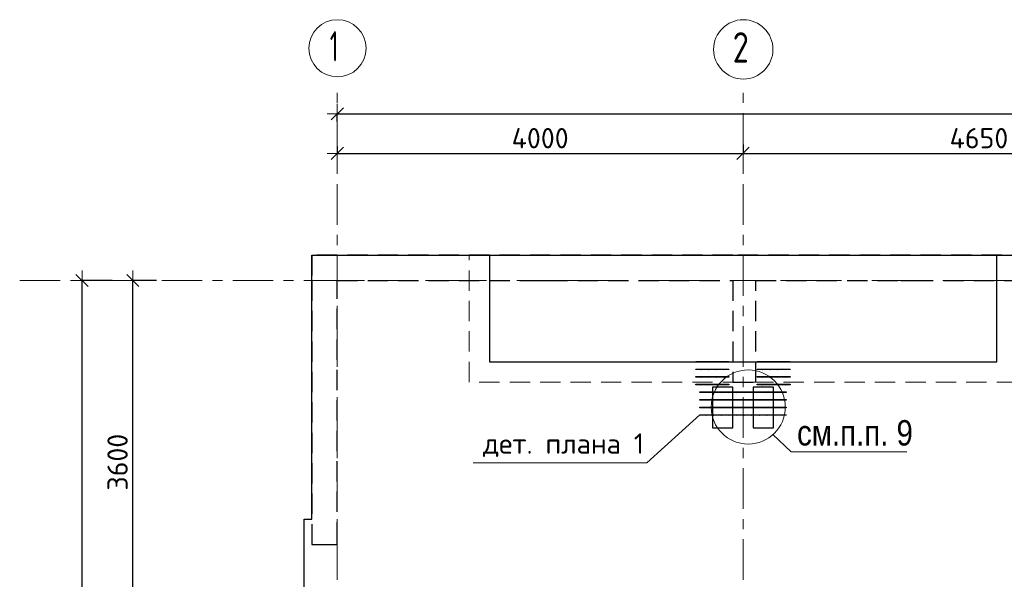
# Model space of a CAD drawing. Header units: metres. Extents: x -38 to 85, y -15 to 19.
# Tile 9 of 93: x -2.63 to 7.07, y 13.46 to 18.97. Entities that reach past the tile are written whole.
import ezdxf

# ---------------------------------------------------------------- set-up
doc = ezdxf.new("R2010")
doc.units = ezdxf.units.M
doc.header["$PDMODE"] = 65
for name, pattern in [('______11', [0.5, 0.4, -0.05, 0, -0.05]), ('______2', [0.27, 0.2, -0.07]), ('______5', [1.1, 0.8, -0.1, 0.1, -0.1])]:
    doc.linetypes.add(name, pattern=pattern)
for name, color, linetype, lineweight in [('XR$2$Осевая линия (1)', 7, '______5', 13), ('XR$2$Размерная линия (1)', 7, 'Continuous', 13), ('XR$3$Арматурный каркас 01', 4, 'Continuous', 35), ('XR$3$ВК__отв в полу 1-2 эт', 220, 'Continuous', 25), ('XR$3$Общий слой (1)', 7, 'Continuous', 13), ('XR$3$Перекрытие (1)', 7, 'Continuous', 35), ('XR$3$Перекрытие (2)', 7, 'Continuous', 35), ('XR$3$Текст_ общее_1', 7, 'Continuous', 13), ('XR$3$Фундамент (1)_1', 7, 'Continuous', 35), ('XR$5$Стена (1)', 7, 'Continuous', 35)]:
    doc.layers.add(name, color=color, linetype=linetype, lineweight=lineweight)
doc.styles.add('ARIAL', font='arial.ttf')
doc.styles.add('ISOCPEUR', font='txt')
doc.dimstyles.new('DIMSTYLE_3', dxfattribs={"dimtxt": 0.2, "dimasz": 0.2, "dimexe": 0, "dimexo": 0, "dimgap": 0.1, "dimtad": 2, "dimdec": 0, "dimlfac": 1000, "dimrnd": 5, "dimzin": 12, "dimdsep": 46, "dimtxsty": 'ISOCPEUR', "dimblk1": 'ALL_ML_STRICH', "dimblk2": 'ALL_ML_STRICH', "dimsah": 1, "dimcen": 0, "dimclrd": 7, "dimclre": 256, "dimclrt": 7, "dimadec": 0, "dimazin": 0, "dimtfac": 1, "dimtdec": 0, "dimtix": 1, "dimtmove": 2, "dimatfit": 3, "dimfxl": 0, "dimtzin": 0, "dimlwd": 0, "dimlwe": -3, "dimarcsym": 0})

# ---------------------------------------------------------------- blocks, each defined once
blk = doc.blocks.new('ALL_ML_STRICH')
at = {"color": 0, "linetype": 'ByBlock', "lineweight": -2}
for p, q in [((0, -0.5), (0, 0.5)), ((-1, 0), (0.5, 0)), ((-0.3, -0.3), (0.3, 0.3))]:
    blk.add_line(p, q, dxfattribs=at)
blk = doc.blocks.new('*D19')
at = {"layer": 'DEFPOINTS', "color": 7, "linetype": 'Continuous', "lineweight": 13, "transparency": 33554687}
for p in [(0.5, 18.0429), (0.5, 17.9468), (61.6, 17.1197)]:
    blk.add_point(p, dxfattribs=at)
at = {"layer": 'XR$2$Размерная линия (1)', "color": 9, "linetype": 'Continuous', "lineweight": -2, "true_color": 0xc7c7c7, "transparency": 33554687}
for p, q in [((0.5, 17.9668), (0.5, 18.0429)), ((61.6, 17.1397), (61.6, 18.0429))]:
    blk.add_line(p, q, dxfattribs=at)
at = {"layer": 'XR$2$Размерная линия (1)', "color": 7, "linetype": 'Continuous', "lineweight": -2, "transparency": 33554687}
blk.add_line((0.5, 18.0429), (61.6, 18.0429), dxfattribs=at)
at = {"layer": 'XR$2$Размерная линия (1)', "color": 7, "linetype": 'Continuous', "lineweight": 13, "transparency": 33554687, "xscale": 0.2, "yscale": 0.2, "zscale": 0.2, "rotation": 180}
blk.add_blockref('ALL_ML_STRICH', (0.5, 18.0429), dxfattribs=at)
at = {"layer": 'XR$2$Размерная линия (1)', "color": 7, "linetype": 'Continuous', "lineweight": 13, "transparency": 33554687, "xscale": 0.2, "yscale": 0.2, "zscale": 0.2}
blk.add_blockref('ALL_ML_STRICH', (61.6, 18.0429), dxfattribs=at)
at = {"layer": 'XR$2$Размерная линия (1)', "color": 7, "linetype": 'Continuous', "lineweight": 13, "transparency": 33554687, "insert": (31.1, 18.1929), "char_height": 0.2, "width": 1, "attachment_point": 5, "style": 'ISOCPEUR'}
blk.add_mtext('\\A1;{61100}', dxfattribs=at)
blk = doc.blocks.new('*D20')
at = {"layer": 'DEFPOINTS', "color": 7, "linetype": 'Continuous', "lineweight": 13, "transparency": 33554687}
for p in [(4.5, 17.7612), (0.5, 17.7395), (0.5, 17.6528)]:
    blk.add_point(p, dxfattribs=at)
at = {"layer": 'XR$2$Размерная линия (1)', "color": 9, "linetype": 'Continuous', "lineweight": -2, "true_color": 0xc7c7c7, "transparency": 33554687}
for p, q in [((0.5, 17.7195), (0.5, 17.6528)), ((4.5, 17.7412), (4.5, 17.6528))]:
    blk.add_line(p, q, dxfattribs=at)
at = {"layer": 'XR$2$Размерная линия (1)', "color": 7, "linetype": 'Continuous', "lineweight": -2, "transparency": 33554687}
blk.add_line((0.5, 17.6528), (4.5, 17.6528), dxfattribs=at)
at = {"layer": 'XR$2$Размерная линия (1)', "color": 7, "linetype": 'Continuous', "lineweight": 13, "transparency": 33554687, "xscale": 0.2, "yscale": 0.2, "zscale": 0.2, "rotation": 180}
blk.add_blockref('ALL_ML_STRICH', (0.5, 17.6528), dxfattribs=at)
at = {"layer": 'XR$2$Размерная линия (1)', "color": 7, "linetype": 'Continuous', "lineweight": 13, "transparency": 33554687, "xscale": 0.2, "yscale": 0.2, "zscale": 0.2}
blk.add_blockref('ALL_ML_STRICH', (4.5, 17.6528), dxfattribs=at)
at = {"layer": 'XR$2$Размерная линия (1)', "color": 7, "linetype": 'Continuous', "lineweight": 13, "transparency": 33554687, "insert": (2.5, 17.8028), "char_height": 0.2, "width": 0.8, "attachment_point": 5, "style": 'ISOCPEUR'}
blk.add_mtext('\\A1;{4000}', dxfattribs=at)
blk = doc.blocks.new('*D21')
at = {"layer": 'DEFPOINTS', "color": 7, "linetype": 'Continuous', "lineweight": 13, "transparency": 33554687}
for p in [(4.5, 17.7612), (9.15, 17.6962), (4.5, 17.6528)]:
    blk.add_point(p, dxfattribs=at)
at = {"layer": 'XR$2$Размерная линия (1)', "color": 9, "linetype": 'Continuous', "lineweight": -2, "true_color": 0xc7c7c7, "transparency": 33554687}
for p, q in [((4.5, 17.7412), (4.5, 17.6528)), ((9.15, 17.6762), (9.15, 17.6528))]:
    blk.add_line(p, q, dxfattribs=at)
at = {"layer": 'XR$2$Размерная линия (1)', "color": 7, "linetype": 'Continuous', "lineweight": -2, "transparency": 33554687}
blk.add_line((4.5, 17.6528), (9.15, 17.6528), dxfattribs=at)
at = {"layer": 'XR$2$Размерная линия (1)', "color": 7, "linetype": 'Continuous', "lineweight": 13, "transparency": 33554687, "xscale": 0.2, "yscale": 0.2, "zscale": 0.2, "rotation": 180}
blk.add_blockref('ALL_ML_STRICH', (4.5, 17.6528), dxfattribs=at)
at = {"layer": 'XR$2$Размерная линия (1)', "color": 7, "linetype": 'Continuous', "lineweight": 13, "transparency": 33554687, "xscale": 0.2, "yscale": 0.2, "zscale": 0.2}
blk.add_blockref('ALL_ML_STRICH', (9.15, 17.6528), dxfattribs=at)
at = {"layer": 'XR$2$Размерная линия (1)', "color": 7, "linetype": 'Continuous', "lineweight": 13, "transparency": 33554687, "insert": (6.825, 17.8028), "char_height": 0.2, "width": 0.8, "attachment_point": 5, "style": 'ISOCPEUR'}
blk.add_mtext('\\A1;{4650}', dxfattribs=at)
blk = doc.blocks.new('*D33')
at = {"layer": 'DEFPOINTS', "color": 7, "linetype": 'Continuous', "lineweight": 13, "transparency": 33554687}
for p in [(-1.6986, 16.4), (-2.2938, 0), (-2.0153, 0)]:
    blk.add_point(p, dxfattribs=at)
at = {"layer": 'XR$2$Размерная линия (1)', "color": 9, "linetype": 'Continuous', "lineweight": -2, "true_color": 0xc7c7c7, "transparency": 33554687}
for p, q in [((-1.7186, 16.4), (-2.0153, 16.4)), ((-2.2738, 0), (-2.0153, 0))]:
    blk.add_line(p, q, dxfattribs=at)
at = {"layer": 'XR$2$Размерная линия (1)', "color": 7, "linetype": 'Continuous', "lineweight": -2, "transparency": 33554687}
blk.add_line((-2.0153, 0), (-2.0153, 16.4), dxfattribs=at)
at = {"layer": 'XR$2$Размерная линия (1)', "color": 7, "linetype": 'Continuous', "lineweight": 13, "transparency": 33554687, "xscale": 0.2, "yscale": 0.2, "zscale": 0.2}
for p, rotation in [((-2.0153, 16.4), 90), ((-2.0153, 0), 270)]:
    blk.add_blockref('ALL_ML_STRICH', p, dxfattribs=dict(at, rotation=rotation))
at = {"layer": 'XR$2$Размерная линия (1)', "color": 7, "linetype": 'Continuous', "lineweight": 13, "transparency": 33554687, "insert": (-2.1653, 8.22), "char_height": 0.2, "width": 1, "attachment_point": 5, "rotation": 90, "style": 'ISOCPEUR'}
blk.add_mtext('\\A1;{16400}', dxfattribs=at)
blk = doc.blocks.new('*D38')
at = {"layer": 'DEFPOINTS', "color": 7, "linetype": 'Continuous', "lineweight": 13, "transparency": 33554687}
for p in [(-1.2605, 16.4), (-1.5153, 12.8), (-1.3472, 12.8)]:
    blk.add_point(p, dxfattribs=at)
at = {"layer": 'XR$2$Размерная линия (1)', "color": 9, "linetype": 'Continuous', "lineweight": -2, "true_color": 0xc7c7c7, "transparency": 33554687}
for p, q in [((-1.2805, 16.4), (-1.5153, 16.4)), ((-1.3672, 12.8), (-1.5153, 12.8))]:
    blk.add_line(p, q, dxfattribs=at)
at = {"layer": 'XR$2$Размерная линия (1)', "color": 7, "linetype": 'Continuous', "lineweight": -2, "transparency": 33554687}
blk.add_line((-1.5153, 12.8), (-1.5153, 16.4), dxfattribs=at)
at = {"layer": 'XR$2$Размерная линия (1)', "color": 7, "linetype": 'Continuous', "lineweight": 13, "transparency": 33554687, "xscale": 0.2, "yscale": 0.2, "zscale": 0.2}
for p, rotation in [((-1.5153, 16.4), 90), ((-1.5153, 12.8), 270)]:
    blk.add_blockref('ALL_ML_STRICH', p, dxfattribs=dict(at, rotation=rotation))
at = {"layer": 'XR$2$Размерная линия (1)', "color": 7, "linetype": 'Continuous', "lineweight": 13, "transparency": 33554687, "insert": (-1.6653, 14.61), "char_height": 0.2, "width": 0.8, "attachment_point": 5, "rotation": 90, "style": 'ISOCPEUR'}
blk.add_mtext('\\A1;{3600}', dxfattribs=at)

msp = doc.modelspace()

# ---------------------------------------------------------------- hatches: boundary and pattern name
at = {"layer": 'XR$3$Арматурный каркас 01', "linetype": 'Continuous', "lineweight": 50, "transparency": 33554687}
for points in [[(4.088, 15.593), (4.0878, 15.5941), (4.0871, 15.5951), (4.0861, 15.5958), (4.085, 15.596), (4.0839, 15.5958), (4.0829, 15.5951), (4.0822, 15.5941), (4.082, 15.593), (4.0822, 15.5919), (4.0829, 15.5909), (4.0839, 15.5902), (4.085, 15.59), (4.0861, 15.5902), (4.0871, 15.5909), (4.0878, 15.5919)], [(4.163, 15.593), (4.1628, 15.5941), (4.1621, 15.5951), (4.1611, 15.5958), (4.16, 15.596), (4.1589, 15.5958), (4.1579, 15.5951), (4.1572, 15.5941), (4.157, 15.593), (4.1572, 15.5919), (4.1579, 15.5909), (4.1589, 15.5902), (4.16, 15.59), (4.1611, 15.5902), (4.1621, 15.5909), (4.1628, 15.5919)], [(4.238, 15.593), (4.2378, 15.5941), (4.2371, 15.5951), (4.2361, 15.5958), (4.235, 15.596), (4.2339, 15.5958), (4.2329, 15.5951), (4.2322, 15.5941), (4.232, 15.593), (4.2322, 15.5919), (4.2329, 15.5909), (4.2339, 15.5902), (4.235, 15.59), (4.2361, 15.5902), (4.2371, 15.5909), (4.2378, 15.5919)], [(4.313, 15.593), (4.3128, 15.5941), (4.3121, 15.5951), (4.3111, 15.5958), (4.31, 15.596), (4.3089, 15.5958), (4.3079, 15.5951), (4.3072, 15.5941), (4.307, 15.593), (4.3072, 15.5919), (4.3079, 15.5909), (4.3089, 15.5902), (4.31, 15.59), (4.3111, 15.5902), (4.3121, 15.5909), (4.3128, 15.5919)], [(4.693, 15.593), (4.6928, 15.5941), (4.6921, 15.5951), (4.6911, 15.5958), (4.69, 15.596), (4.6889, 15.5958), (4.6879, 15.5951), (4.6872, 15.5941), (4.687, 15.593), (4.6872, 15.5919), (4.6879, 15.5909), (4.6889, 15.5902), (4.69, 15.59), (4.6911, 15.5902), (4.6921, 15.5909), (4.6928, 15.5919)], [(4.768, 15.593), (4.7678, 15.5941), (4.7671, 15.5951), (4.7661, 15.5958), (4.765, 15.596), (4.7639, 15.5958), (4.7629, 15.5951), (4.7622, 15.5941), (4.762, 15.593), (4.7622, 15.5919), (4.7629, 15.5909), (4.7639, 15.5902), (4.765, 15.59), (4.7661, 15.5902), (4.7671, 15.5909), (4.7678, 15.5919)], [(4.843, 15.593), (4.8428, 15.5941), (4.8421, 15.5951), (4.8411, 15.5958), (4.84, 15.596), (4.8389, 15.5958), (4.8379, 15.5951), (4.8372, 15.5941), (4.837, 15.593), (4.8372, 15.5919), (4.8379, 15.5909), (4.8389, 15.5902), (4.84, 15.59), (4.8411, 15.5902), (4.8421, 15.5909), (4.8428, 15.5919)], [(4.918, 15.593), (4.9178, 15.5941), (4.9171, 15.5951), (4.9161, 15.5958), (4.915, 15.596), (4.9139, 15.5958), (4.9129, 15.5951), (4.9122, 15.5941), (4.912, 15.593), (4.9122, 15.5919), (4.9129, 15.5909), (4.9139, 15.5902), (4.915, 15.59), (4.9161, 15.5902), (4.9171, 15.5909), (4.9178, 15.5919)], [(4.088, 15.518), (4.0878, 15.5191), (4.0871, 15.5201), (4.0861, 15.5208), (4.085, 15.521), (4.0839, 15.5208), (4.0829, 15.5201), (4.0822, 15.5191), (4.082, 15.518), (4.0822, 15.5169), (4.0829, 15.5159), (4.0839, 15.5152), (4.085, 15.515), (4.0861, 15.5152), (4.0871, 15.5159), (4.0878, 15.5169)], [(4.088, 15.443), (4.0878, 15.4441), (4.0871, 15.4451), (4.0861, 15.4458), (4.085, 15.446), (4.0839, 15.4458), (4.0829, 15.4451), (4.0822, 15.4441), (4.082, 15.443), (4.0822, 15.4419), (4.0829, 15.4409), (4.0839, 15.4402), (4.085, 15.44), (4.0861, 15.4402), (4.0871, 15.4409), (4.0878, 15.4419)], [(4.163, 15.518), (4.1628, 15.5191), (4.1621, 15.5201), (4.1611, 15.5208), (4.16, 15.521), (4.1589, 15.5208), (4.1579, 15.5201), (4.1572, 15.5191), (4.157, 15.518), (4.1572, 15.5169), (4.1579, 15.5159), (4.1589, 15.5152), (4.16, 15.515), (4.1611, 15.5152), (4.1621, 15.5159), (4.1628, 15.5169)], [(4.163, 15.443), (4.1628, 15.4441), (4.1621, 15.4451), (4.1611, 15.4458), (4.16, 15.446), (4.1589, 15.4458), (4.1579, 15.4451), (4.1572, 15.4441), (4.157, 15.443), (4.1572, 15.4419), (4.1579, 15.4409), (4.1589, 15.4402), (4.16, 15.44), (4.1611, 15.4402), (4.1621, 15.4409), (4.1628, 15.4419)], [(4.238, 15.518), (4.2378, 15.5191), (4.2371, 15.5201), (4.2361, 15.5208), (4.235, 15.521), (4.2339, 15.5208), (4.2329, 15.5201), (4.2322, 15.5191), (4.232, 15.518), (4.2322, 15.5169), (4.2329, 15.5159), (4.2339, 15.5152), (4.235, 15.515), (4.2361, 15.5152), (4.2371, 15.5159), (4.2378, 15.5169)], [(4.238, 15.443), (4.2378, 15.4441), (4.2371, 15.4451), (4.2361, 15.4458), (4.235, 15.446), (4.2339, 15.4458), (4.2329, 15.4451), (4.2322, 15.4441), (4.232, 15.443), (4.2322, 15.4419), (4.2329, 15.4409), (4.2339, 15.4402), (4.235, 15.44), (4.2361, 15.4402), (4.2371, 15.4409), (4.2378, 15.4419)], [(4.313, 15.518), (4.3128, 15.5191), (4.3121, 15.5201), (4.3111, 15.5208), (4.31, 15.521), (4.3089, 15.5208), (4.3079, 15.5201), (4.3072, 15.5191), (4.307, 15.518), (4.3072, 15.5169), (4.3079, 15.5159), (4.3089, 15.5152), (4.31, 15.515), (4.3111, 15.5152), (4.3121, 15.5159), (4.3128, 15.5169)], [(4.313, 15.443), (4.3128, 15.4441), (4.3121, 15.4451), (4.3111, 15.4458), (4.31, 15.446), (4.3089, 15.4458), (4.3079, 15.4451), (4.3072, 15.4441), (4.307, 15.443), (4.3072, 15.4419), (4.3079, 15.4409), (4.3089, 15.4402), (4.31, 15.44), (4.3111, 15.4402), (4.3121, 15.4409), (4.3128, 15.4419)], [(4.693, 15.518), (4.6928, 15.5191), (4.6921, 15.5201), (4.6911, 15.5208), (4.69, 15.521), (4.6889, 15.5208), (4.6879, 15.5201), (4.6872, 15.5191), (4.687, 15.518), (4.6872, 15.5169), (4.6879, 15.5159), (4.6889, 15.5152), (4.69, 15.515), (4.6911, 15.5152), (4.6921, 15.5159), (4.6928, 15.5169)], [(4.693, 15.443), (4.6928, 15.4441), (4.6921, 15.4451), (4.6911, 15.4458), (4.69, 15.446), (4.6889, 15.4458), (4.6879, 15.4451), (4.6872, 15.4441), (4.687, 15.443), (4.6872, 15.4419), (4.6879, 15.4409), (4.6889, 15.4402), (4.69, 15.44), (4.6911, 15.4402), (4.6921, 15.4409), (4.6928, 15.4419)], [(4.768, 15.518), (4.7678, 15.5191), (4.7671, 15.5201), (4.7661, 15.5208), (4.765, 15.521), (4.7639, 15.5208), (4.7629, 15.5201), (4.7622, 15.5191), (4.762, 15.518), (4.7622, 15.5169), (4.7629, 15.5159), (4.7639, 15.5152), (4.765, 15.515), (4.7661, 15.5152), (4.7671, 15.5159), (4.7678, 15.5169)], [(4.768, 15.443), (4.7678, 15.4441), (4.7671, 15.4451), (4.7661, 15.4458), (4.765, 15.446), (4.7639, 15.4458), (4.7629, 15.4451), (4.7622, 15.4441), (4.762, 15.443), (4.7622, 15.4419), (4.7629, 15.4409), (4.7639, 15.4402), (4.765, 15.44), (4.7661, 15.4402), (4.7671, 15.4409), (4.7678, 15.4419)], [(4.843, 15.518), (4.8428, 15.5191), (4.8421, 15.5201), (4.8411, 15.5208), (4.84, 15.521), (4.8389, 15.5208), (4.8379, 15.5201), (4.8372, 15.5191), (4.837, 15.518), (4.8372, 15.5169), (4.8379, 15.5159), (4.8389, 15.5152), (4.84, 15.515), (4.8411, 15.5152), (4.8421, 15.5159), (4.8428, 15.5169)], [(4.843, 15.443), (4.8428, 15.4441), (4.8421, 15.4451), (4.8411, 15.4458), (4.84, 15.446), (4.8389, 15.4458), (4.8379, 15.4451), (4.8372, 15.4441), (4.837, 15.443), (4.8372, 15.4419), (4.8379, 15.4409), (4.8389, 15.4402), (4.84, 15.44), (4.8411, 15.4402), (4.8421, 15.4409), (4.8428, 15.4419)], [(4.918, 15.518), (4.9178, 15.5191), (4.9171, 15.5201), (4.9161, 15.5208), (4.915, 15.521), (4.9139, 15.5208), (4.9129, 15.5201), (4.9122, 15.5191), (4.912, 15.518), (4.9122, 15.5169), (4.9129, 15.5159), (4.9139, 15.5152), (4.915, 15.515), (4.9161, 15.5152), (4.9171, 15.5159), (4.9178, 15.5169)], [(4.918, 15.443), (4.9178, 15.4441), (4.9171, 15.4451), (4.9161, 15.4458), (4.915, 15.446), (4.9139, 15.4458), (4.9129, 15.4451), (4.9122, 15.4441), (4.912, 15.443), (4.9122, 15.4419), (4.9129, 15.4409), (4.9139, 15.4402), (4.915, 15.44), (4.9161, 15.4402), (4.9171, 15.4409), (4.9178, 15.4419)], [(4.088, 15.368), (4.0878, 15.3691), (4.0871, 15.3701), (4.0861, 15.3708), (4.085, 15.371), (4.0839, 15.3708), (4.0829, 15.3701), (4.0822, 15.3691), (4.082, 15.368), (4.0822, 15.3669), (4.0829, 15.3659), (4.0839, 15.3652), (4.085, 15.365), (4.0861, 15.3652), (4.0871, 15.3659), (4.0878, 15.3669)], [(4.163, 15.368), (4.1628, 15.3691), (4.1621, 15.3701), (4.1611, 15.3708), (4.16, 15.371), (4.1589, 15.3708), (4.1579, 15.3701), (4.1572, 15.3691), (4.157, 15.368), (4.1572, 15.3669), (4.1579, 15.3659), (4.1589, 15.3652), (4.16, 15.365), (4.1611, 15.3652), (4.1621, 15.3659), (4.1628, 15.3669)], [(4.238, 15.368), (4.2378, 15.3691), (4.2371, 15.3701), (4.2361, 15.3708), (4.235, 15.371), (4.2339, 15.3708), (4.2329, 15.3701), (4.2322, 15.3691), (4.232, 15.368), (4.2322, 15.3669), (4.2329, 15.3659), (4.2339, 15.3652), (4.235, 15.365), (4.2361, 15.3652), (4.2371, 15.3659), (4.2378, 15.3669)], [(4.313, 15.368), (4.3128, 15.3691), (4.3121, 15.3701), (4.3111, 15.3708), (4.31, 15.371), (4.3089, 15.3708), (4.3079, 15.3701), (4.3072, 15.3691), (4.307, 15.368), (4.3072, 15.3669), (4.3079, 15.3659), (4.3089, 15.3652), (4.31, 15.365), (4.3111, 15.3652), (4.3121, 15.3659), (4.3128, 15.3669)], [(4.693, 15.368), (4.6928, 15.3691), (4.6921, 15.3701), (4.6911, 15.3708), (4.69, 15.371), (4.6889, 15.3708), (4.6879, 15.3701), (4.6872, 15.3691), (4.687, 15.368), (4.6872, 15.3669), (4.6879, 15.3659), (4.6889, 15.3652), (4.69, 15.365), (4.6911, 15.3652), (4.6921, 15.3659), (4.6928, 15.3669)], [(4.768, 15.368), (4.7678, 15.3691), (4.7671, 15.3701), (4.7661, 15.3708), (4.765, 15.371), (4.7639, 15.3708), (4.7629, 15.3701), (4.7622, 15.3691), (4.762, 15.368), (4.7622, 15.3669), (4.7629, 15.3659), (4.7639, 15.3652), (4.765, 15.365), (4.7661, 15.3652), (4.7671, 15.3659), (4.7678, 15.3669)], [(4.843, 15.368), (4.8428, 15.3691), (4.8421, 15.3701), (4.8411, 15.3708), (4.84, 15.371), (4.8389, 15.3708), (4.8379, 15.3701), (4.8372, 15.3691), (4.837, 15.368), (4.8372, 15.3669), (4.8379, 15.3659), (4.8389, 15.3652), (4.84, 15.365), (4.8411, 15.3652), (4.8421, 15.3659), (4.8428, 15.3669)], [(4.918, 15.368), (4.9178, 15.3691), (4.9171, 15.3701), (4.9161, 15.3708), (4.915, 15.371), (4.9139, 15.3708), (4.9129, 15.3701), (4.9122, 15.3691), (4.912, 15.368), (4.9122, 15.3669), (4.9129, 15.3659), (4.9139, 15.3652), (4.915, 15.365), (4.9161, 15.3652), (4.9171, 15.3659), (4.9178, 15.3669)], [(4.138, 15.293), (4.1378, 15.2941), (4.1371, 15.2951), (4.1361, 15.2958), (4.135, 15.296), (4.1339, 15.2958), (4.1329, 15.2951), (4.1322, 15.2941), (4.132, 15.293), (4.1322, 15.2919), (4.1329, 15.2909), (4.1339, 15.2902), (4.135, 15.29), (4.1361, 15.2902), (4.1371, 15.2909), (4.1378, 15.2919)], [(4.213, 15.293), (4.2128, 15.2941), (4.2121, 15.2951), (4.2111, 15.2958), (4.21, 15.296), (4.2089, 15.2958), (4.2079, 15.2951), (4.2072, 15.2941), (4.207, 15.293), (4.2072, 15.2919), (4.2079, 15.2909), (4.2089, 15.2902), (4.21, 15.29), (4.2111, 15.2902), (4.2121, 15.2909), (4.2128, 15.2919)], [(4.288, 15.293), (4.2878, 15.2941), (4.2871, 15.2951), (4.2861, 15.2958), (4.285, 15.296), (4.2839, 15.2958), (4.2829, 15.2951), (4.2822, 15.2941), (4.282, 15.293), (4.2822, 15.2919), (4.2829, 15.2909), (4.2839, 15.2902), (4.285, 15.29), (4.2861, 15.2902), (4.2871, 15.2909), (4.2878, 15.2919)], [(4.363, 15.293), (4.3628, 15.2941), (4.3621, 15.2951), (4.3611, 15.2958), (4.36, 15.296), (4.3589, 15.2958), (4.3579, 15.2951), (4.3572, 15.2941), (4.357, 15.293), (4.3572, 15.2919), (4.3579, 15.2909), (4.3589, 15.2902), (4.36, 15.29), (4.3611, 15.2902), (4.3621, 15.2909), (4.3628, 15.2919)], [(4.438, 15.293), (4.4378, 15.2941), (4.4371, 15.2951), (4.4361, 15.2958), (4.435, 15.296), (4.4339, 15.2958), (4.4329, 15.2951), (4.4322, 15.2941), (4.432, 15.293), (4.4322, 15.2919), (4.4329, 15.2909), (4.4339, 15.2902), (4.435, 15.29), (4.4361, 15.2902), (4.4371, 15.2909), (4.4378, 15.2919)], [(4.513, 15.293), (4.5128, 15.2941), (4.5121, 15.2951), (4.5111, 15.2958), (4.51, 15.296), (4.5089, 15.2958), (4.5079, 15.2951), (4.5072, 15.2941), (4.507, 15.293), (4.5072, 15.2919), (4.5079, 15.2909), (4.5089, 15.2902), (4.51, 15.29), (4.5111, 15.2902), (4.5121, 15.2909), (4.5128, 15.2919)], [(4.588, 15.293), (4.5878, 15.2941), (4.5871, 15.2951), (4.5861, 15.2958), (4.585, 15.296), (4.5839, 15.2958), (4.5829, 15.2951), (4.5822, 15.2941), (4.582, 15.293), (4.5822, 15.2919), (4.5829, 15.2909), (4.5839, 15.2902), (4.585, 15.29), (4.5861, 15.2902), (4.5871, 15.2909), (4.5878, 15.2919)], [(4.663, 15.293), (4.6628, 15.2941), (4.6621, 15.2951), (4.6611, 15.2958), (4.66, 15.296), (4.6589, 15.2958), (4.6579, 15.2951), (4.6572, 15.2941), (4.657, 15.293), (4.6572, 15.2919), (4.6579, 15.2909), (4.6589, 15.2902), (4.66, 15.29), (4.6611, 15.2902), (4.6621, 15.2909), (4.6628, 15.2919)], [(4.738, 15.293), (4.7378, 15.2941), (4.7371, 15.2951), (4.7361, 15.2958), (4.735, 15.296), (4.7339, 15.2958), (4.7329, 15.2951), (4.7322, 15.2941), (4.732, 15.293), (4.7322, 15.2919), (4.7329, 15.2909), (4.7339, 15.2902), (4.735, 15.29), (4.7361, 15.2902), (4.7371, 15.2909), (4.7378, 15.2919)], [(4.813, 15.293), (4.8128, 15.2941), (4.8121, 15.2951), (4.8111, 15.2958), (4.81, 15.296), (4.8089, 15.2958), (4.8079, 15.2951), (4.8072, 15.2941), (4.807, 15.293), (4.8072, 15.2919), (4.8079, 15.2909), (4.8089, 15.2902), (4.81, 15.29), (4.8111, 15.2902), (4.8121, 15.2909), (4.8128, 15.2919)], [(4.888, 15.293), (4.8878, 15.2941), (4.8871, 15.2951), (4.8861, 15.2958), (4.885, 15.296), (4.8839, 15.2958), (4.8829, 15.2951), (4.8822, 15.2941), (4.882, 15.293), (4.8822, 15.2919), (4.8829, 15.2909), (4.8839, 15.2902), (4.885, 15.29), (4.8861, 15.2902), (4.8871, 15.2909), (4.8878, 15.2919)], [(4.138, 15.218), (4.1378, 15.2191), (4.1371, 15.2201), (4.1361, 15.2208), (4.135, 15.221), (4.1339, 15.2208), (4.1329, 15.2201), (4.1322, 15.2191), (4.132, 15.218), (4.1322, 15.2169), (4.1329, 15.2159), (4.1339, 15.2152), (4.135, 15.215), (4.1361, 15.2152), (4.1371, 15.2159), (4.1378, 15.2169)], [(4.138, 15.143), (4.1378, 15.1441), (4.1371, 15.1451), (4.1361, 15.1458), (4.135, 15.146), (4.1339, 15.1458), (4.1329, 15.1451), (4.1322, 15.1441), (4.132, 15.143), (4.1322, 15.1419), (4.1329, 15.1409), (4.1339, 15.1402), (4.135, 15.14), (4.1361, 15.1402), (4.1371, 15.1409), (4.1378, 15.1419)], [(4.213, 15.218), (4.2128, 15.2191), (4.2121, 15.2201), (4.2111, 15.2208), (4.21, 15.221), (4.2089, 15.2208), (4.2079, 15.2201), (4.2072, 15.2191), (4.207, 15.218), (4.2072, 15.2169), (4.2079, 15.2159), (4.2089, 15.2152), (4.21, 15.215), (4.2111, 15.2152), (4.2121, 15.2159), (4.2128, 15.2169)], [(4.213, 15.143), (4.2128, 15.1441), (4.2121, 15.1451), (4.2111, 15.1458), (4.21, 15.146), (4.2089, 15.1458), (4.2079, 15.1451), (4.2072, 15.1441), (4.207, 15.143), (4.2072, 15.1419), (4.2079, 15.1409), (4.2089, 15.1402), (4.21, 15.14), (4.2111, 15.1402), (4.2121, 15.1409), (4.2128, 15.1419)], [(4.288, 15.218), (4.2878, 15.2191), (4.2871, 15.2201), (4.2861, 15.2208), (4.285, 15.221), (4.2839, 15.2208), (4.2829, 15.2201), (4.2822, 15.2191), (4.282, 15.218), (4.2822, 15.2169), (4.2829, 15.2159), (4.2839, 15.2152), (4.285, 15.215), (4.2861, 15.2152), (4.2871, 15.2159), (4.2878, 15.2169)], [(4.288, 15.143), (4.2878, 15.1441), (4.2871, 15.1451), (4.2861, 15.1458), (4.285, 15.146), (4.2839, 15.1458), (4.2829, 15.1451), (4.2822, 15.1441), (4.282, 15.143), (4.2822, 15.1419), (4.2829, 15.1409), (4.2839, 15.1402), (4.285, 15.14), (4.2861, 15.1402), (4.2871, 15.1409), (4.2878, 15.1419)], [(4.363, 15.218), (4.3628, 15.2191), (4.3621, 15.2201), (4.3611, 15.2208), (4.36, 15.221), (4.3589, 15.2208), (4.3579, 15.2201), (4.3572, 15.2191), (4.357, 15.218), (4.3572, 15.2169), (4.3579, 15.2159), (4.3589, 15.2152), (4.36, 15.215), (4.3611, 15.2152), (4.3621, 15.2159), (4.3628, 15.2169)], [(4.363, 15.143), (4.3628, 15.1441), (4.3621, 15.1451), (4.3611, 15.1458), (4.36, 15.146), (4.3589, 15.1458), (4.3579, 15.1451), (4.3572, 15.1441), (4.357, 15.143), (4.3572, 15.1419), (4.3579, 15.1409), (4.3589, 15.1402), (4.36, 15.14), (4.3611, 15.1402), (4.3621, 15.1409), (4.3628, 15.1419)], [(4.438, 15.218), (4.4378, 15.2191), (4.4371, 15.2201), (4.4361, 15.2208), (4.435, 15.221), (4.4339, 15.2208), (4.4329, 15.2201), (4.4322, 15.2191), (4.432, 15.218), (4.4322, 15.2169), (4.4329, 15.2159), (4.4339, 15.2152), (4.435, 15.215), (4.4361, 15.2152), (4.4371, 15.2159), (4.4378, 15.2169)], [(4.438, 15.143), (4.4378, 15.1441), (4.4371, 15.1451), (4.4361, 15.1458), (4.435, 15.146), (4.4339, 15.1458), (4.4329, 15.1451), (4.4322, 15.1441), (4.432, 15.143), (4.4322, 15.1419), (4.4329, 15.1409), (4.4339, 15.1402), (4.435, 15.14), (4.4361, 15.1402), (4.4371, 15.1409), (4.4378, 15.1419)], [(4.513, 15.218), (4.5128, 15.2191), (4.5121, 15.2201), (4.5111, 15.2208), (4.51, 15.221), (4.5089, 15.2208), (4.5079, 15.2201), (4.5072, 15.2191), (4.507, 15.218), (4.5072, 15.2169), (4.5079, 15.2159), (4.5089, 15.2152), (4.51, 15.215), (4.5111, 15.2152), (4.5121, 15.2159), (4.5128, 15.2169)], [(4.513, 15.143), (4.5128, 15.1441), (4.5121, 15.1451), (4.5111, 15.1458), (4.51, 15.146), (4.5089, 15.1458), (4.5079, 15.1451), (4.5072, 15.1441), (4.507, 15.143), (4.5072, 15.1419), (4.5079, 15.1409), (4.5089, 15.1402), (4.51, 15.14), (4.5111, 15.1402), (4.5121, 15.1409), (4.5128, 15.1419)], [(4.588, 15.218), (4.5878, 15.2191), (4.5871, 15.2201), (4.5861, 15.2208), (4.585, 15.221), (4.5839, 15.2208), (4.5829, 15.2201), (4.5822, 15.2191), (4.582, 15.218), (4.5822, 15.2169), (4.5829, 15.2159), (4.5839, 15.2152), (4.585, 15.215), (4.5861, 15.2152), (4.5871, 15.2159), (4.5878, 15.2169)], [(4.588, 15.143), (4.5878, 15.1441), (4.5871, 15.1451), (4.5861, 15.1458), (4.585, 15.146), (4.5839, 15.1458), (4.5829, 15.1451), (4.5822, 15.1441), (4.582, 15.143), (4.5822, 15.1419), (4.5829, 15.1409), (4.5839, 15.1402), (4.585, 15.14), (4.5861, 15.1402), (4.5871, 15.1409), (4.5878, 15.1419)], [(4.663, 15.218), (4.6628, 15.2191), (4.6621, 15.2201), (4.6611, 15.2208), (4.66, 15.221), (4.6589, 15.2208), (4.6579, 15.2201), (4.6572, 15.2191), (4.657, 15.218), (4.6572, 15.2169), (4.6579, 15.2159), (4.6589, 15.2152), (4.66, 15.215), (4.6611, 15.2152), (4.6621, 15.2159), (4.6628, 15.2169)], [(4.663, 15.143), (4.6628, 15.1441), (4.6621, 15.1451), (4.6611, 15.1458), (4.66, 15.146), (4.6589, 15.1458), (4.6579, 15.1451), (4.6572, 15.1441), (4.657, 15.143), (4.6572, 15.1419), (4.6579, 15.1409), (4.6589, 15.1402), (4.66, 15.14), (4.6611, 15.1402), (4.6621, 15.1409), (4.6628, 15.1419)], [(4.738, 15.218), (4.7378, 15.2191), (4.7371, 15.2201), (4.7361, 15.2208), (4.735, 15.221), (4.7339, 15.2208), (4.7329, 15.2201), (4.7322, 15.2191), (4.732, 15.218), (4.7322, 15.2169), (4.7329, 15.2159), (4.7339, 15.2152), (4.735, 15.215), (4.7361, 15.2152), (4.7371, 15.2159), (4.7378, 15.2169)], [(4.738, 15.143), (4.7378, 15.1441), (4.7371, 15.1451), (4.7361, 15.1458), (4.735, 15.146), (4.7339, 15.1458), (4.7329, 15.1451), (4.7322, 15.1441), (4.732, 15.143), (4.7322, 15.1419), (4.7329, 15.1409), (4.7339, 15.1402), (4.735, 15.14), (4.7361, 15.1402), (4.7371, 15.1409), (4.7378, 15.1419)], [(4.813, 15.218), (4.8128, 15.2191), (4.8121, 15.2201), (4.8111, 15.2208), (4.81, 15.221), (4.8089, 15.2208), (4.8079, 15.2201), (4.8072, 15.2191), (4.807, 15.218), (4.8072, 15.2169), (4.8079, 15.2159), (4.8089, 15.2152), (4.81, 15.215), (4.8111, 15.2152), (4.8121, 15.2159), (4.8128, 15.2169)], [(4.813, 15.143), (4.8128, 15.1441), (4.8121, 15.1451), (4.8111, 15.1458), (4.81, 15.146), (4.8089, 15.1458), (4.8079, 15.1451), (4.8072, 15.1441), (4.807, 15.143), (4.8072, 15.1419), (4.8079, 15.1409), (4.8089, 15.1402), (4.81, 15.14), (4.8111, 15.1402), (4.8121, 15.1409), (4.8128, 15.1419)], [(4.888, 15.218), (4.8878, 15.2191), (4.8871, 15.2201), (4.8861, 15.2208), (4.885, 15.221), (4.8839, 15.2208), (4.8829, 15.2201), (4.8822, 15.2191), (4.882, 15.218), (4.8822, 15.2169), (4.8829, 15.2159), (4.8839, 15.2152), (4.885, 15.215), (4.8861, 15.2152), (4.8871, 15.2159), (4.8878, 15.2169)], [(4.888, 15.143), (4.8878, 15.1441), (4.8871, 15.1451), (4.8861, 15.1458), (4.885, 15.146), (4.8839, 15.1458), (4.8829, 15.1451), (4.8822, 15.1441), (4.882, 15.143), (4.8822, 15.1419), (4.8829, 15.1409), (4.8839, 15.1402), (4.885, 15.14), (4.8861, 15.1402), (4.8871, 15.1409), (4.8878, 15.1419)], [(4.138, 15.068), (4.1378, 15.0691), (4.1371, 15.0701), (4.1361, 15.0708), (4.135, 15.071), (4.1339, 15.0708), (4.1329, 15.0701), (4.1322, 15.0691), (4.132, 15.068), (4.1322, 15.0669), (4.1329, 15.0659), (4.1339, 15.0652), (4.135, 15.065), (4.1361, 15.0652), (4.1371, 15.0659), (4.1378, 15.0669)], [(4.213, 15.068), (4.2128, 15.0691), (4.2121, 15.0701), (4.2111, 15.0708), (4.21, 15.071), (4.2089, 15.0708), (4.2079, 15.0701), (4.2072, 15.0691), (4.207, 15.068), (4.2072, 15.0669), (4.2079, 15.0659), (4.2089, 15.0652), (4.21, 15.065), (4.2111, 15.0652), (4.2121, 15.0659), (4.2128, 15.0669)], [(4.288, 15.068), (4.2878, 15.0691), (4.2871, 15.0701), (4.2861, 15.0708), (4.285, 15.071), (4.2839, 15.0708), (4.2829, 15.0701), (4.2822, 15.0691), (4.282, 15.068), (4.2822, 15.0669), (4.2829, 15.0659), (4.2839, 15.0652), (4.285, 15.065), (4.2861, 15.0652), (4.2871, 15.0659), (4.2878, 15.0669)], [(4.363, 15.068), (4.3628, 15.0691), (4.3621, 15.0701), (4.3611, 15.0708), (4.36, 15.071), (4.3589, 15.0708), (4.3579, 15.0701), (4.3572, 15.0691), (4.357, 15.068), (4.3572, 15.0669), (4.3579, 15.0659), (4.3589, 15.0652), (4.36, 15.065), (4.3611, 15.0652), (4.3621, 15.0659), (4.3628, 15.0669)], [(4.438, 15.068), (4.4378, 15.0691), (4.4371, 15.0701), (4.4361, 15.0708), (4.435, 15.071), (4.4339, 15.0708), (4.4329, 15.0701), (4.4322, 15.0691), (4.432, 15.068), (4.4322, 15.0669), (4.4329, 15.0659), (4.4339, 15.0652), (4.435, 15.065), (4.4361, 15.0652), (4.4371, 15.0659), (4.4378, 15.0669)], [(4.513, 15.068), (4.5128, 15.0691), (4.5121, 15.0701), (4.5111, 15.0708), (4.51, 15.071), (4.5089, 15.0708), (4.5079, 15.0701), (4.5072, 15.0691), (4.507, 15.068), (4.5072, 15.0669), (4.5079, 15.0659), (4.5089, 15.0652), (4.51, 15.065), (4.5111, 15.0652), (4.5121, 15.0659), (4.5128, 15.0669)], [(4.588, 15.068), (4.5878, 15.0691), (4.5871, 15.0701), (4.5861, 15.0708), (4.585, 15.071), (4.5839, 15.0708), (4.5829, 15.0701), (4.5822, 15.0691), (4.582, 15.068), (4.5822, 15.0669), (4.5829, 15.0659), (4.5839, 15.0652), (4.585, 15.065), (4.5861, 15.0652), (4.5871, 15.0659), (4.5878, 15.0669)], [(4.663, 15.068), (4.6628, 15.0691), (4.6621, 15.0701), (4.6611, 15.0708), (4.66, 15.071), (4.6589, 15.0708), (4.6579, 15.0701), (4.6572, 15.0691), (4.657, 15.068), (4.6572, 15.0669), (4.6579, 15.0659), (4.6589, 15.0652), (4.66, 15.065), (4.6611, 15.0652), (4.6621, 15.0659), (4.6628, 15.0669)], [(4.738, 15.068), (4.7378, 15.0691), (4.7371, 15.0701), (4.7361, 15.0708), (4.735, 15.071), (4.7339, 15.0708), (4.7329, 15.0701), (4.7322, 15.0691), (4.732, 15.068), (4.7322, 15.0669), (4.7329, 15.0659), (4.7339, 15.0652), (4.735, 15.065), (4.7361, 15.0652), (4.7371, 15.0659), (4.7378, 15.0669)], [(4.813, 15.068), (4.8128, 15.0691), (4.8121, 15.0701), (4.8111, 15.0708), (4.81, 15.071), (4.8089, 15.0708), (4.8079, 15.0701), (4.8072, 15.0691), (4.807, 15.068), (4.8072, 15.0669), (4.8079, 15.0659), (4.8089, 15.0652), (4.81, 15.065), (4.8111, 15.0652), (4.8121, 15.0659), (4.8128, 15.0669)], [(4.888, 15.068), (4.8878, 15.0691), (4.8871, 15.0701), (4.8861, 15.0708), (4.885, 15.071), (4.8839, 15.0708), (4.8829, 15.0701), (4.8822, 15.0691), (4.882, 15.068), (4.8822, 15.0669), (4.8829, 15.0659), (4.8839, 15.0652), (4.885, 15.065), (4.8861, 15.0652), (4.8871, 15.0659), (4.8878, 15.0669)]]:
    msp.add_hatch(color=2, dxfattribs=at).paths.add_polyline_path(points)

# ---------------------------------------------------------------- linework, layer by layer
at = {"color": 7, "linetype": 'Continuous', "lineweight": 13, "transparency": 33554687}
msp.add_lwpolyline([(4.075, 15.078), (3.55, 14.6041), (1.84, 14.6041)], dxfattribs=at)
at = {"layer": 'XR$2$Осевая линия (1)', "color": 253, "linetype": '______11', "lineweight": 13, "true_color": 0xa0a0a0, "transparency": 33554687}
for p, q in [((0.5, -2.65), (0.5, 18.35)), ((4.5, -2.65), (4.5, 18.35)), ((-2.63, 16.4), (62.6, 16.4))]:
    msp.add_line(p, q, dxfattribs=at)
at = {"layer": 'XR$2$Осевая линия (1)', "color": 7, "linetype": 'Continuous', "lineweight": 13, "transparency": 33554687}
for centre, radius in [((0.5019, 18.6886), 0.2819), ((4.5024, 18.6781), 0.2924)]:
    msp.add_circle(centre, radius, dxfattribs=at)
at = {"layer": 'XR$3$Арматурный каркас 01', "color": 2, "linetype": 'Continuous', "lineweight": 25, "transparency": 33554687}
for points in [[(4.36, 15.597), (4.035, 15.597), (4.035, 15.603), (4.36, 15.603), (4.36, 15.597)], [(4.36, 15.597), (4.035, 15.597), (4.035, 15.603), (4.36, 15.603), (4.36, 15.597)], [(4.36, 15.522), (4.035, 15.522), (4.035, 15.528), (4.36, 15.528), (4.36, 15.522)], [(4.36, 15.522), (4.035, 15.522), (4.035, 15.528), (4.36, 15.528), (4.36, 15.522)], [(4.64, 15.603), (4.965, 15.603), (4.965, 15.597), (4.64, 15.597), (4.64, 15.603)], [(4.64, 15.603), (4.965, 15.603), (4.965, 15.597), (4.64, 15.597), (4.64, 15.603)], [(4.64, 15.528), (4.965, 15.528), (4.965, 15.522), (4.64, 15.522), (4.64, 15.528)], [(4.64, 15.528), (4.965, 15.528), (4.965, 15.522), (4.64, 15.522), (4.64, 15.528)], [(4.36, 15.447), (4.035, 15.447), (4.035, 15.453), (4.36, 15.453), (4.36, 15.447)], [(4.36, 15.447), (4.035, 15.447), (4.035, 15.453), (4.36, 15.453), (4.36, 15.447)], [(4.64, 15.453), (4.965, 15.453), (4.965, 15.447), (4.64, 15.447), (4.64, 15.453)], [(4.64, 15.453), (4.965, 15.453), (4.965, 15.447), (4.64, 15.447), (4.64, 15.453)], [(4.36, 15.372), (4.035, 15.372), (4.035, 15.378), (4.36, 15.378), (4.36, 15.372)], [(4.36, 15.372), (4.035, 15.372), (4.035, 15.378), (4.36, 15.378), (4.36, 15.372)], [(4.64, 15.378), (4.965, 15.378), (4.965, 15.372), (4.64, 15.372), (4.64, 15.378)], [(4.64, 15.378), (4.965, 15.378), (4.965, 15.372), (4.64, 15.372), (4.64, 15.378)], [(4.075, 15.303), (4.925, 15.303), (4.925, 15.297), (4.075, 15.297), (4.075, 15.303)], [(4.075, 15.303), (4.925, 15.303), (4.925, 15.297), (4.075, 15.297), (4.075, 15.303)], [(4.075, 15.228), (4.925, 15.228), (4.925, 15.222), (4.075, 15.222), (4.075, 15.228)], [(4.075, 15.228), (4.925, 15.228), (4.925, 15.222), (4.075, 15.222), (4.075, 15.228)], [(4.075, 15.153), (4.925, 15.153), (4.925, 15.147), (4.075, 15.147), (4.075, 15.153)], [(4.075, 15.153), (4.925, 15.153), (4.925, 15.147), (4.075, 15.147), (4.075, 15.153)], [(4.075, 15.078), (4.925, 15.078), (4.925, 15.072), (4.075, 15.072), (4.075, 15.078)], [(4.075, 15.078), (4.925, 15.078), (4.925, 15.072), (4.075, 15.072), (4.075, 15.078)]]:
    msp.add_lwpolyline(points, dxfattribs=at)
at = {"layer": 'XR$3$ВК__отв в полу 1-2 эт', "color": 7, "linetype": 'Continuous', "lineweight": 13, "transparency": 33554687}
msp.add_circle((4.5508, 15.1538), 0.3652, dxfattribs=at)
at = {"layer": 'XR$3$Общий слой (1)', "color": 7, "linetype": 'Continuous', "lineweight": 13, "transparency": 33554687}
msp.add_lwpolyline([(4.7943, 14.8817), (4.973, 14.7124), (6.113, 14.7124)], dxfattribs=at)
at = {"layer": 'XR$3$Перекрытие (1)', "color": 7, "linetype": 'Continuous', "lineweight": 25, "transparency": 33554687}
for p, q in [((0.25, 14.05), (0.25, 16.65)), ((0.25, 16.65), (2, 16.65)), ((2, 16.65), (2, 15.6)), ((7, 15.6), (7, 16.65)), ((7, 16.65), (16.3, 16.65)), ((2, 15.6), (7, 15.6)), ((4.2, 15.35), (4.2, 14.95)), ((4.4, 15.35), (4.2, 15.35)), ((4.4, 14.95), (4.4, 15.35)), ((4.6, 15.35), (4.6, 14.95)), ((4.8, 15.35), (4.6, 15.35)), ((4.8, 14.95), (4.8, 15.35)), ((4.2, 14.95), (4.4, 14.95)), ((4.6, 14.95), (4.8, 14.95)), ((0.175, -0.25), (0.175, 14.05)), ((0.175, 14.05), (0.25, 14.05))]:
    msp.add_line(p, q, dxfattribs=at)
at = {"layer": 'XR$3$Перекрытие (2)', "color": 7, "linetype": '______2', "lineweight": 18, "transparency": 33554687}
for p, q in [((1.8, 15.4), (1.8, 16.65)), ((7.2, 15.4), (1.8, 15.4))]:
    msp.add_line(p, q, dxfattribs=at)
at = {"layer": 'XR$3$Перекрытие (2)', "color": 7, "linetype": 'Continuous', "lineweight": 25, "transparency": 33554687}
msp.add_line((2, 16.65), (7, 16.65), dxfattribs=at)
at = {"layer": 'XR$5$Стена (1)', "color": 253, "linetype": '______2', "lineweight": -3, "true_color": 0xa0a0a0, "transparency": 33554687}
for p, q in [((4.4, 16.65), (0.25, 16.65)), ((0.25, 16.65), (0.25, 16.4)), ((7.65, 16.65), (4.4, 16.65)), ((0.25, 16.4), (0.25, 13.8)), ((0.5, 13.82), (0.5, 16.4)), ((0.5, 16.4), (2.45, 16.4)), ((2.45, 16.4), (2.57, 16.4)), ((2.57, 16.4), (4.4, 16.4)), ((4.4, 16.4), (4.4, 15.4)), ((4.625, 15.4), (4.625, 16.4)), ((4.625, 16.4), (6.055, 16.4)), ((6.055, 16.4), (6.175, 16.4)), ((6.175, 16.4), (7.83, 16.4)), ((4.4, 15.4), (4.52, 15.4)), ((4.4, 15.4), (4.625, 15.4)), ((0.25, 13.8), (0.37, 13.8)), ((0.37, 13.8), (0.5, 13.8)), ((0.5, 13.8), (0.5, 13.82))]:
    msp.add_line(p, q, dxfattribs=at)

# ---------------------------------------------------------------- texts
at = {"layer": 'XR$2$Осевая линия (1)', "color": 7, "linetype": 'Continuous', "lineweight": 13, "transparency": 33554687, "char_height": 0.3, "attachment_point": 7, "style": 'ISOCPEUR'}
for s, insert, width in [('\\W0.56;1', (0.4269, 18.5581), 0.233333), ('\\W0.78;2', (4.3974, 18.5476), 0.326407)]:
    msp.add_mtext(s, dxfattribs=dict(at, insert=insert, width=width))
at = {"layer": 'XR$3$Текст_ общее_1', "color": 7, "linetype": 'Continuous', "lineweight": 13, "transparency": 33554687, "insert": (2.73, 14.7774), "char_height": 0.2, "width": 1.695238, "attachment_point": 5, "style": 'ISOCPEUR'}
msp.add_mtext('\\A1;{\\fISOCPEUR|i0|b0;\\H0.200000;\\W1.000000;\\C7;дет. плана 1}\\P', dxfattribs=at)
at = {"layer": 'XR$3$Фундамент (1)_1', "color": 7, "linetype": 'Continuous', "lineweight": 13, "transparency": 33554687, "insert": (5.0323, 14.8976), "char_height": 0.25, "width": 1.482417, "attachment_point": 4, "style": 'ARIAL'}
msp.add_mtext('\\W0.83;см.п.п. 9', dxfattribs=at)

# ---------------------------------------------------------------- dimensions: what is measured, and where the dimension line sits
at = {"layer": 'XR$2$Размерная линия (1)', "color": 7, "linetype": 'Continuous', "lineweight": 13, "transparency": 33554687}
for base, p1, p2, picture, middle in [((61.6, 18.0429), (0.5, 17.9668), (61.6, 17.1397), '*D19', (31.1, 18.1929)), ((4.5, 17.6528), (0.5, 17.7195), (4.5, 17.7412), '*D20', (2.5, 17.8028)), ((9.15, 17.6528), (4.5, 17.7412), (9.15, 17.6762), '*D21', (6.825, 17.8028))]:
    dim = msp.add_linear_dim(base=base, p1=p1, p2=p2, dimstyle='DIMSTYLE_3', override={"dimpost": '<>', "dimclrd": 7, "dimclre": 9, "dimclrt": 7, "dimlwd": 0, "dimlwe": 65533}, dxfattribs=at)
    dim.commit()
    dim.dimension.update_dxf_attribs({"geometry": picture, "text_midpoint": middle, "dimtype": 160})
for base, p1, p2, picture, middle in [((-2.0153, 16.4), (-2.2738, 0), (-1.7186, 16.4), '*D33', (-2.1653, 8.22)), ((-1.5153, 16.4), (-1.3672, 12.8), (-1.2805, 16.4), '*D38', (-1.6653, 14.61))]:
    dim = msp.add_linear_dim(base=base, p1=p1, p2=p2, angle=90, dimstyle='DIMSTYLE_3', override={"dimpost": '<>', "dimclrd": 7, "dimclre": 9, "dimclrt": 7, "dimlwd": 0, "dimlwe": 65533}, dxfattribs=at)
    dim.commit()
    dim.dimension.update_dxf_attribs({"geometry": picture, "text_midpoint": middle, "dimtype": 160})

doc.saveas('drawing.dxf')
